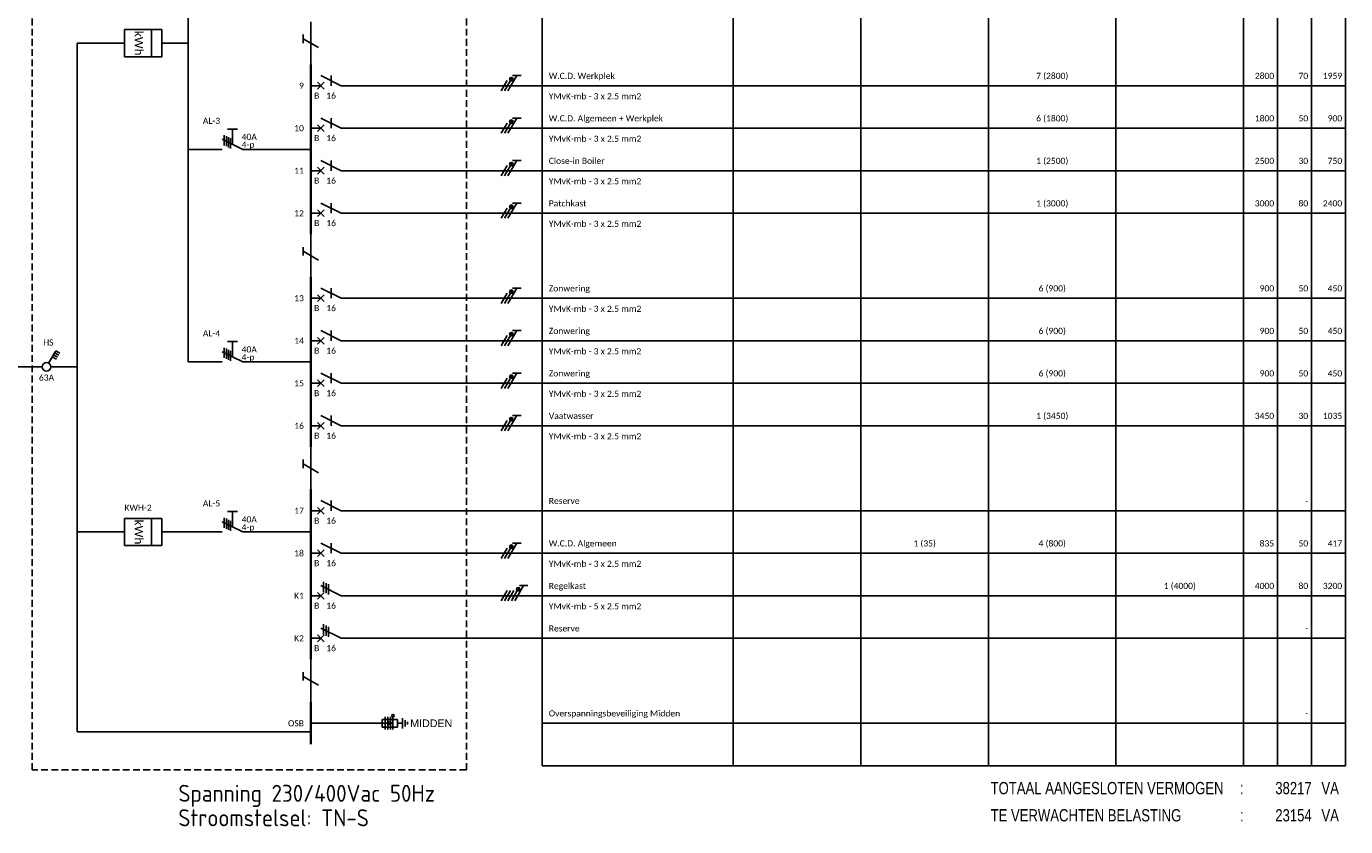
# Model space of a CAD drawing. Header units: millimetres. Extents: x -28773 to 440, y 8099 to 27744.
# Tile 16 of 17: x -18951 to 440, y 8099 to 19867. Entities that reach past the tile are written whole.
import ezdxf
from ezdxf.enums import TextEntityAlignment as Align

# ---------------------------------------------------------------- set-up
doc = ezdxf.new("R2010")
doc.units = ezdxf.units.MM
doc.header["$LTSCALE"] = 100
doc.linetypes.add('HIDDEN', pattern=[1.5, 1, -0.5])
for name, color, linetype in [('EL$1----', 3, 'Continuous'), ('EL$1----__OV-2', 2, 'Continuous'), ('EL$1--_', 3, 'Continuous')]:
    doc.layers.add(name, color=color, linetype=linetype)
doc.styles.add('onderhoek IsoCP', font='isocp.shx')
doc.styles.add('SMAL', font='B-GBP', dxfattribs={"width": 0.8, "height": 90})
doc.styles.add('STABICAD-018', font='calibri.ttf', dxfattribs={"height": 90})
doc.styles.add('STABICAD-025', font='calibri.ttf', dxfattribs={"height": 125})
doc.styles.get("Standard").update_dxf_attribs({"font": 'arial.ttf'})

# ---------------------------------------------------------------- blocks, each defined once
blk = doc.blocks.new('PS_0713B6')
at = {"color": 0, "linetype": 'Continuous'}
for p, q in [((-6, 0), (-1.5, 0)), ((0, 3), (-3, -3)), ((-4.2, -2.4), (-1.2, -2.4)), ((-0.93, -1.8), (-3.93, -1.8)), ((-3.6, -1.2), (-0.6, -1.2)), ((-3.3, -0.6), (-0.3, -0.6))]:
    blk.add_line(p, q, dxfattribs=at)
at = {"color": 0, "linetype": 'Continuous', "const_width": 0.5}
blk.add_lwpolyline([(-6, -1.5), (-6, 1.5)], dxfattribs=at)
at = {"color": 0, "linetype": 'Continuous', "style": 'STABICAD-018'}
for tag, p in [('OPERATINGCURRENT', (0.72, 2.65)), ('EARTHLEAKAGECIRCUITBREAKER', (0.64, -0.15))]:
    blk.add_attdef(tag, text='', height=1.8, dxfattribs=at).set_placement(p, align=Align.MIDDLE_LEFT)
blk.add_attdef('ARTICLECODE', text='', height=1.8, dxfattribs=at).set_placement((-3, -3), align=Align.MIDDLE)
blk = doc.blocks.new('PS_0804A1')
at = {"color": 0, "linetype": 'Continuous'}
for p, q in [((-4, -11), (-4, 0)), ((-4, 0), (4, 0)), ((4, 0), (4, -11)), ((4, -3), (-4, -3)), ((4, -11), (-4, -11))]:
    blk.add_line(p, q, dxfattribs=at)
at = {"color": 0, "linetype": 'Continuous', "style": 'STABICAD-025'}
blk.add_text('kWh', height=2.5, dxfattribs=at).set_placement((0, -8), align=Align.CENTER)
at = {"color": 0, "linetype": 'Continuous', "style": 'STABICAD-018'}
blk.add_attdef('ARTICLECODE', text='', height=1.8, dxfattribs=at).set_placement((0, 0), align=Align.MIDDLE)
blk = doc.blocks.new('E00515')
at = {"color": 0, "linetype": 'Continuous'}
for p, q in [((6, 1.5), (0, 1.5)), ((0, 1.5), (0, -1.5)), ((0, 0), (4, 0)), ((1.25, -2.5), (1.25, 2.5)), ((2.25, -2.5), (2.25, 2.5)), ((4, 0), (2.5, 0.5)), ((2.5, -0.5), (4, 0)), ((3.25, -2.5), (3.25, 2.5)), ((4.25, -2.5), (4.25, 2.5)), ((6, -1.5), (6, 1.5)), ((6, 0), (8, 0)), ((8, -2), (8, 2)), ((9, -1.25), (9, 1.25)), ((10, -0.5), (10, 0.5)), ((0, -1.5), (6, -1.5))]:
    blk.add_line(p, q, dxfattribs=at)
blk.add_circle((4.25, 3), 0.5, dxfattribs=at)
blk = doc.blocks.new('P-N-PE_3')
at = {"color": 0, "linetype": 'Continuous'}
for p, q in [((-3, 5.85), (-3, 3.35)), ((-3, 4.6), (1.5, 2)), ((0, 0.87), (0, 6.17)), ((1.5, 1), (-1.5, 2.73)), ((1.5, 0), (-1.5, 1.73)), ((0, 0.87), (0, 0))]:
    blk.add_line(p, q, dxfattribs=at)
at = {"color": 0, "linetype": 'Continuous', "const_width": 0.5}
blk.add_lwpolyline([(-1.68, 2.98, 1), (-2.18, 2.98, 1)], format="xyb", close=True, dxfattribs=at)
at = {"color": 0, "linetype": 'Continuous'}
blk.add_circle((-1.93, 2.98), 0.5, dxfattribs=at)
blk = doc.blocks.new('B28B')
at = {"color": 0, "linetype": 'Continuous'}
for p, q in [((0, 9), (0, 21)), ((0, 9), (-3, 3)), ((-3, 6), (0, 6)), ((-1, 2), (1, 4)), ((-1, 4), (1, 2)), ((0, 0), (0, 3))]:
    blk.add_line(p, q, dxfattribs=at)
at = {"color": 0, "linetype": 'Continuous', "style": 'STABICAD-018'}
blk.add_attdef('FREEFIELD1', (-3, 12), '', height=1.8, rotation=90, dxfattribs=at)
for tag, p in [('CHARACTERISTIC', (1.91, 14.69)), ('AUTOMATICFUSE', (2, 6))]:
    blk.add_attdef(tag, text='', height=1.8, rotation=90, dxfattribs=at).set_placement(p, align=Align.TOP_CENTER)
blk = doc.blocks.new('PROTECTIVECONDUCTOR')
at = {"color": 0, "linetype": 'Continuous'}
for p, q in [((-2.25, 2.55), (-2.25, 0.05)), ((-2.25, 1.3), (2.25, -1.3))]:
    blk.add_line(p, q, dxfattribs=at)
blk = doc.blocks.new('P-N-PE_5')
at = {"color": 0, "linetype": 'Continuous'}
for p, q in [((-3, 7.85), (-3, 5.35)), ((0, 0.87), (0, 8.28)), ((-3, 6.6), (1.5, 4)), ((1.5, 3), (-1.5, 4.73)), ((1.5, 2), (-1.5, 3.73)), ((1.5, 1), (-1.5, 2.73)), ((1.5, 0), (-1.5, 1.73)), ((0, 0.87), (0, 0))]:
    blk.add_line(p, q, dxfattribs=at)
at = {"color": 0, "linetype": 'Continuous', "const_width": 0.5}
blk.add_lwpolyline([(-1.68, 4.98, 1), (-2.18, 4.98, 1)], format="xyb", close=True, dxfattribs=at)
at = {"color": 0, "linetype": 'Continuous'}
blk.add_circle((-1.93, 4.98), 0.5, dxfattribs=at)
blk = doc.blocks.new('B28D')
at = {"color": 0, "linetype": 'Continuous'}
for p, q in [((0, 9), (0, 21)), ((0, 9), (-3, 3)), ((-3.75, 4.5), (-0.75, 4.5)), ((-3.38, 5.25), (-0.38, 5.25)), ((-1, 2), (1, 4)), ((-1, 4), (1, 2)), ((-4.12, 3.75), (-1.12, 3.75)), ((0, 0), (0, 3))]:
    blk.add_line(p, q, dxfattribs=at)
at = {"color": 0, "linetype": 'Continuous', "style": 'STABICAD-018'}
blk.add_attdef('FREEFIELD1', (-3, 12), '', height=1.8, rotation=90, dxfattribs=at)
for tag, p in [('CHARACTERISTIC', (1.91, 14.69)), ('AUTOMATICFUSE', (2, 6))]:
    blk.add_attdef(tag, text='', height=1.8, rotation=90, dxfattribs=at).set_placement(p, align=Align.TOP_CENTER)
blk = doc.blocks.new('B1')
at = {"color": 0, "linetype": 'Continuous'}
blk.add_line((0, 0), (0, 21), dxfattribs=at)
blk = doc.blocks.new('ES-IS002')
at = {"color": 7, "style": 'SMAL', "width": 0.8}
for s, p in [('VA', (-400, 10500)), ('VA', (0, 10500)), (':', (-400, 9100)), (':', (0, 9100))]:
    blk.add_text(s, height=180, rotation=90, dxfattribs=at).set_placement(p, align=Align.RIGHT)
for s, p in [('TOTAAL AANGESLOTEN VERMOGEN', (-400, 5380)), ('TE VERWACHTEN BELASTING', (0, 5380))]:
    blk.add_text(s, height=180, rotation=90, dxfattribs=at).set_placement(p)
for p in [(-400, 10100), (0, 10100)]:
    blk.add_attdef('VA', text='', height=180, rotation=90, dxfattribs=at).set_placement(p, align=Align.RIGHT)
blk.add_attdef('GT', (0, 8420), '', height=180, rotation=90, dxfattribs=at)
blk = doc.blocks.new('HS1')
at = {"color": 0, "linetype": 'Continuous'}
for p, q in [((0, -7.67), (0, 0)), ((-4.75, -6.26), (-4.05, -5.05)), ((-1.08, -8.38), (-4.75, -6.26)), ((-4.14, -6.61), (-3.44, -5.4)), ((-3.54, -6.96), (-2.84, -5.75)), ((-2.93, -7.31), (-2.23, -6.1)), ((0, -60), (0, -10.33)), ((-3, -50.02), (-3, -52.52)), ((-3, -51.27), (1.5, -53.87)), ((1.5, -54.87), (-1.5, -53.13)), ((1.5, -55.87), (-1.5, -54.13)), ((1.5, -56.87), (-1.5, -55.13)), ((1.5, -57.87), (-1.5, -56.13))]:
    blk.add_line(p, q, dxfattribs=at)
at = {"color": 0, "linetype": 'Continuous', "const_width": 0.5}
blk.add_lwpolyline([(-1.68, -52.88, 1), (-2.18, -52.88, 1)], format="xyb", close=True, dxfattribs=at)
at = {"color": 0, "linetype": 'Continuous'}
for centre, radius in [((0, -9), 1.25), ((-1.93, -52.88), 0.5)]:
    blk.add_circle(centre, radius, dxfattribs=at)
at = {"color": 0, "linetype": 'Continuous', "style": 'STABICAD-018'}
blk.add_attdef('PROTECTIONSWITCH', text='', height=1.8, rotation=90, dxfattribs=at).set_placement((3, -9), align=Align.TOP_CENTER)
blk.add_attdef('ARTICLECODE', text='', height=1.8, rotation=90, dxfattribs=at).set_placement((-2.9, -31.89), align=Align.MIDDLE)
blk.add_attdef('SUPPLY', (-2, -49), '', height=1.8, rotation=90, dxfattribs=at)
blk.add_attdef('WIRE', text='', height=1.8, rotation=90, dxfattribs=at).set_placement((2, -49), align=Align.TOP_LEFT)

msp = doc.modelspace()

# ---------------------------------------------------------------- linework, layer by layer
at = {"layer": 'EL$1----', "color": 1}
for p, q in [((-11372, 27744), (-11372, 8994)), ((-8560, 27744), (-8560, 8994)), ((-6685, 27744), (-6685, 8994)), ((-4810, 27744), (-4810, 8994)), ((-2935, 27744), (-2935, 8994)), ((-1060, 27744), (-1060, 8994)), ((-560, 27744), (-560, 8994)), ((-60, 27744), (-60, 8994)), ((440, 27744), (440, 8994)), ((-11372, 8994), (440, 8994))]:
    msp.add_line(p, q, dxfattribs=at)
at = {"layer": 'EL$1----', "color": 10, "linetype": 'HIDDEN'}
for p, q in [((-18867, 27182), (-18867, 8932)), ((-12484, 27182), (-12484, 8932)), ((-12484, 8932), (-18867, 8932))]:
    msp.add_line(p, q, dxfattribs=at)
at = {"layer": 'EL$1----'}
for p, q in [((-16572, 24307), (-16572, 14932)), ((-14772, 19307), (-14772, 19932)), ((-17511, 19619), (-18205, 19619)), ((-18205, 19619), (-18205, 9494)), ((-16572, 19619), (-16961, 19619)), ((-12122, 18994), (-11972, 18994)), ((-11664, 18994, 108050), (-11372, 18994)), ((-11372, 18994), (440, 18994)), ((-12122, 18369), (-11972, 18369)), ((-11664, 18369, 107425), (-11372, 18369)), ((-11372, 18369), (440, 18369)), ((-16072, 18057), (-16572, 18057)), ((-14772, 18057), (-15772, 18057)), ((-12122, 17744), (-11972, 17744)), ((-11664, 17744, 106800), (-11372, 17744)), ((-11372, 17744), (440, 17744)), ((-12122, 17119), (-11972, 17119)), ((-11664, 17119, 106175), (-11372, 17119)), ((-11372, 17119), (440, 17119)), ((-14772, 16182), (-14772, 16807)), ((-12122, 15869), (-11972, 15869)), ((-11664, 15869, 104925), (-11372, 15869)), ((-11372, 15869), (440, 15869)), ((-12122, 15244), (-11972, 15244)), ((-11664, 15244, 104300), (-11372, 15244)), ((-11372, 15244), (440, 15244)), ((-16072, 14932), (-16572, 14932)), ((-14772, 14932), (-15772, 14932)), ((-12122, 14619), (-11972, 14619)), ((-11664, 14619, 103675), (-11372, 14619)), ((-11372, 14619), (440, 14619)), ((-12122, 13994), (-11972, 13994)), ((-11664, 13994, 103050), (-11372, 13994)), ((-11372, 13994), (440, 13994)), ((-14772, 13057), (-14772, 13682)), ((-12122, 12744), (440, 12744)), ((-17511, 12432), (-18205, 12432)), ((-16072, 12432), (-16961, 12432)), ((-14772, 12432), (-15772, 12432)), ((-12122, 12119), (-11972, 12119)), ((-11664, 12119, 101175), (-11372, 12119)), ((-11372, 12119), (440, 12119)), ((-12122, 11494), (-11972, 11494)), ((-11558, 11494, 100550), (-11372, 11494)), ((-11372, 11494), (440, 11494)), ((-12122, 10869), (440, 10869)), ((-14772, 9932), (-14772, 10557)), ((-11372, 9619), (440, 9619)), ((-14772, 9494), (-18205, 9494))]:
    msp.add_line(p, q, dxfattribs=at)
at = {"layer": 'EL$1----', "color": 5}
for points in [[(-14772, 18682, 35, 35, 0), (-14772, 19307, 35, 35, 0)], [(-14772, 18057, 35, 35, 0), (-14772, 18682, 35, 35, 0)], [(-14772, 17432, 35, 35, 0), (-14772, 18057, 35, 35, 0)], [(-14772, 16807, 35, 35, 0), (-14772, 17432, 35, 35, 0)], [(-14772, 15557, 35, 35, 0), (-14772, 16182, 35, 35, 0)], [(-14772, 14932, 35, 35, 0), (-14772, 15557, 35, 35, 0)], [(-14772, 14307, 35, 35, 0), (-14772, 14932, 35, 35, 0)], [(-14772, 13682, 35, 35, 0), (-14772, 14307, 35, 35, 0)], [(-14772, 12432, 35, 35, 0), (-14772, 13057, 35, 35, 0)], [(-14772, 11807, 35, 35, 0), (-14772, 12432, 35, 35, 0)], [(-14772, 11182, 35, 35, 0), (-14772, 11807, 35, 35, 0)], [(-14772, 10557, 35, 35, 0), (-14772, 11182, 35, 35, 0)], [(-14772, 9307, 35, 35, 0), (-14772, 9932, 35, 35, 0)]]:
    msp.add_lwpolyline(points, format="xyseb", dxfattribs=at)
at = {"layer": 'EL$1----'}
for points in [[(-13722, 18994), (-12122, 18994)], [(-13722, 18369), (-12122, 18369)], [(-13722, 17744), (-12122, 17744)], [(-13722, 17119), (-12122, 17119)], [(-13722, 15869), (-12122, 15869)], [(-13722, 15244), (-12122, 15244)], [(-13722, 14619), (-12122, 14619)], [(-13722, 13994), (-12122, 13994)], [(-13722, 12744), (-12122, 12744)], [(-13722, 12119), (-12122, 12119)], [(-13722, 11494), (-12122, 11494)], [(-13722, 10869), (-12122, 10869)]]:
    msp.add_lwpolyline(points, dxfattribs=at)

# ---------------------------------------------------------------- block references
at = {"layer": 'EL$1----', "linetype": 'Continuous', "xscale": 50, "yscale": 50, "rotation": 270}
for p in [(-16961, 19619), (-16961, 12432)]:
    msp.add_blockref('PS_0804A1', p, dxfattribs=at)
at = {"layer": 'EL$1----', "xscale": 50, "yscale": 50, "zscale": 50}
for p in [(-14772, 19619), (-14772, 16494), (-14772, 13369), (-14772, 10244)]:
    msp.add_blockref('PROTECTIVECONDUCTOR', p, dxfattribs=at)
at = {"layer": 'EL$1----'}
ref = msp.add_blockref('B28B', (-14772, 18994), dxfattribs=dict(at, xscale=50, yscale=50, zscale=50, rotation=270))
ref.add_attrib('AUTOMATICFUSE', '16', dxfattribs={"layer": 'EL$1----__OV-2', "color": 7, "height": 90, "style": 'STABICAD-018'}).set_placement((-14472, 18894), align=Align.TOP_CENTER)
ref.add_attrib('CHARACTERISTIC', 'B', (-14722, 18804), dxfattribs={"layer": 'EL$1----__OV-2', "color": 7, "height": 90, "style": 'STABICAD-018'})
at = {"layer": 'EL$1----', "xscale": 50, "yscale": 50, "zscale": 50, "rotation": 270}
for name, p in [('P-N-PE_3', (-11972, 18994)), ('P-N-PE_3', (-11972, 18369)), ('P-N-PE_3', (-11972, 17744)), ('P-N-PE_3', (-11972, 17119)), ('P-N-PE_3', (-11972, 15869)), ('P-N-PE_3', (-11972, 15244)), ('P-N-PE_3', (-11972, 14619)), ('P-N-PE_3', (-11972, 13994)), ('P-N-PE_3', (-11972, 12119)), ('P-N-PE_5', (-11972, 11494)), ('B1', (-14772, 9619))]:
    msp.add_blockref(name, p, dxfattribs=at)
at = {"layer": 'EL$1----'}
ref = msp.add_blockref('B28B', (-14772, 18369), dxfattribs=dict(at, xscale=50, yscale=50, zscale=50, rotation=270))
ref.add_attrib('AUTOMATICFUSE', '16', dxfattribs={"layer": 'EL$1----__OV-2', "color": 7, "height": 90, "style": 'STABICAD-018'}).set_placement((-14472, 18269), align=Align.TOP_CENTER)
ref.add_attrib('CHARACTERISTIC', 'B', (-14722, 18179), dxfattribs={"layer": 'EL$1----__OV-2', "color": 7, "height": 90, "style": 'STABICAD-018'})
at = {"layer": 'EL$1----', "linetype": 'Continuous'}
ref = msp.add_blockref('PS_0713B6', (-15922, 18057), dxfattribs=dict(at, xscale=50, yscale=50, rotation=270))
ref.add_attrib('EARTHLEAKAGECIRCUITBREAKER', '4-p', dxfattribs={"layer": '0', "color": 7, "linetype": 'ByBlock', "height": 90, "style": 'STABICAD-018'}).set_placement((-15787, 18127), align=Align.MIDDLE_LEFT)
ref.add_attrib('OPERATINGCURRENT', '40A', dxfattribs={"layer": '0', "color": 7, "linetype": 'ByBlock', "height": 90, "style": 'STABICAD-018'}).set_placement((-15787, 18242), align=Align.MIDDLE_LEFT)
at = {"layer": 'EL$1----'}
ref = msp.add_blockref('B28B', (-14772, 17744), dxfattribs=dict(at, xscale=50, yscale=50, zscale=50, rotation=270))
ref.add_attrib('AUTOMATICFUSE', '16', dxfattribs={"layer": 'EL$1----__OV-2', "color": 7, "height": 90, "style": 'STABICAD-018'}).set_placement((-14472, 17644), align=Align.TOP_CENTER)
ref.add_attrib('CHARACTERISTIC', 'B', (-14722, 17554), dxfattribs={"layer": 'EL$1----__OV-2', "color": 7, "height": 90, "style": 'STABICAD-018'})
ref = msp.add_blockref('B28B', (-14772, 17119), dxfattribs=dict(at, xscale=50, yscale=50, zscale=50, rotation=270))
ref.add_attrib('AUTOMATICFUSE', '16', dxfattribs={"layer": 'EL$1----__OV-2', "color": 7, "height": 90, "style": 'STABICAD-018'}).set_placement((-14472, 17019), align=Align.TOP_CENTER)
ref.add_attrib('CHARACTERISTIC', 'B', (-14722, 16929), dxfattribs={"layer": 'EL$1----__OV-2', "color": 7, "height": 90, "style": 'STABICAD-018'})
ref = msp.add_blockref('B28B', (-14772, 15869), dxfattribs=dict(at, xscale=50, yscale=50, zscale=50, rotation=270))
ref.add_attrib('AUTOMATICFUSE', '16', dxfattribs={"layer": 'EL$1----__OV-2', "color": 7, "height": 90, "style": 'STABICAD-018'}).set_placement((-14472, 15769), align=Align.TOP_CENTER)
ref.add_attrib('CHARACTERISTIC', 'B', (-14722, 15679), dxfattribs={"layer": 'EL$1----__OV-2', "color": 7, "height": 90, "style": 'STABICAD-018'})
ref = msp.add_blockref('B28B', (-14772, 15244), dxfattribs=dict(at, xscale=50, yscale=50, zscale=50, rotation=270))
ref.add_attrib('AUTOMATICFUSE', '16', dxfattribs={"layer": 'EL$1----__OV-2', "color": 7, "height": 90, "style": 'STABICAD-018'}).set_placement((-14472, 15144), align=Align.TOP_CENTER)
ref.add_attrib('CHARACTERISTIC', 'B', (-14722, 15054), dxfattribs={"layer": 'EL$1----__OV-2', "color": 7, "height": 90, "style": 'STABICAD-018'})
at = {"layer": 'EL$1----', "linetype": 'Continuous'}
ref = msp.add_blockref('PS_0713B6', (-15922, 14932), dxfattribs=dict(at, xscale=50, yscale=50, rotation=270))
ref.add_attrib('EARTHLEAKAGECIRCUITBREAKER', '4-p', dxfattribs={"layer": '0', "color": 7, "linetype": 'ByBlock', "height": 90, "style": 'STABICAD-018'}).set_placement((-15787, 15002), align=Align.MIDDLE_LEFT)
ref.add_attrib('OPERATINGCURRENT', '40A', dxfattribs={"layer": '0', "color": 7, "linetype": 'ByBlock', "height": 90, "style": 'STABICAD-018'}).set_placement((-15787, 15117), align=Align.MIDDLE_LEFT)
at = {"layer": 'EL$1----'}
ref = msp.add_blockref('B28B', (-14772, 14619), dxfattribs=dict(at, xscale=50, yscale=50, zscale=50, rotation=270))
ref.add_attrib('AUTOMATICFUSE', '16', dxfattribs={"layer": 'EL$1----__OV-2', "color": 7, "height": 90, "style": 'STABICAD-018'}).set_placement((-14472, 14519), align=Align.TOP_CENTER)
ref.add_attrib('CHARACTERISTIC', 'B', (-14722, 14429), dxfattribs={"layer": 'EL$1----__OV-2', "color": 7, "height": 90, "style": 'STABICAD-018'})
ref = msp.add_blockref('B28B', (-14772, 13994), dxfattribs=dict(at, xscale=50, yscale=50, zscale=50, rotation=270))
ref.add_attrib('AUTOMATICFUSE', '16', dxfattribs={"layer": 'EL$1----__OV-2', "color": 7, "height": 90, "style": 'STABICAD-018'}).set_placement((-14472, 13894), align=Align.TOP_CENTER)
ref.add_attrib('CHARACTERISTIC', 'B', (-14722, 13804), dxfattribs={"layer": 'EL$1----__OV-2', "color": 7, "height": 90, "style": 'STABICAD-018'})
ref = msp.add_blockref('B28B', (-14772, 12744), dxfattribs=dict(at, xscale=50, yscale=50, zscale=50, rotation=270))
ref.add_attrib('AUTOMATICFUSE', '16', dxfattribs={"layer": 'EL$1----__OV-2', "color": 7, "height": 90, "style": 'STABICAD-018'}).set_placement((-14472, 12644), align=Align.TOP_CENTER)
ref.add_attrib('CHARACTERISTIC', 'B', (-14722, 12554), dxfattribs={"layer": 'EL$1----__OV-2', "color": 7, "height": 90, "style": 'STABICAD-018'})
at = {"layer": 'EL$1----', "linetype": 'Continuous'}
ref = msp.add_blockref('PS_0713B6', (-15922, 12432), dxfattribs=dict(at, xscale=50, yscale=50, rotation=270))
ref.add_attrib('EARTHLEAKAGECIRCUITBREAKER', '4-p', dxfattribs={"layer": '0', "color": 7, "linetype": 'ByBlock', "height": 90, "style": 'STABICAD-018'}).set_placement((-15787, 12502), align=Align.MIDDLE_LEFT)
ref.add_attrib('OPERATINGCURRENT', '40A', dxfattribs={"layer": '0', "color": 7, "linetype": 'ByBlock', "height": 90, "style": 'STABICAD-018'}).set_placement((-15787, 12617), align=Align.MIDDLE_LEFT)
at = {"layer": 'EL$1----'}
ref = msp.add_blockref('B28B', (-14772, 12119), dxfattribs=dict(at, xscale=50, yscale=50, zscale=50, rotation=270))
ref.add_attrib('AUTOMATICFUSE', '16', dxfattribs={"layer": 'EL$1----__OV-2', "color": 7, "height": 90, "style": 'STABICAD-018'}).set_placement((-14472, 12019), align=Align.TOP_CENTER)
ref.add_attrib('CHARACTERISTIC', 'B', (-14722, 11929), dxfattribs={"layer": 'EL$1----__OV-2', "color": 7, "height": 90, "style": 'STABICAD-018'})
ref = msp.add_blockref('B28D', (-14772, 11494), dxfattribs=dict(at, xscale=50, yscale=50, zscale=50, rotation=270))
ref.add_attrib('AUTOMATICFUSE', '16', dxfattribs={"layer": 'EL$1----__OV-2', "color": 7, "height": 90, "style": 'STABICAD-018'}).set_placement((-14472, 11394), align=Align.TOP_CENTER)
ref.add_attrib('CHARACTERISTIC', 'B', (-14722, 11304), dxfattribs={"layer": 'EL$1----__OV-2', "color": 7, "height": 90, "style": 'STABICAD-018'})
ref = msp.add_blockref('B28D', (-14772, 10869), dxfattribs=dict(at, xscale=50, yscale=50, zscale=50, rotation=270))
ref.add_attrib('AUTOMATICFUSE', '16', dxfattribs={"layer": 'EL$1----__OV-2', "color": 7, "height": 90, "style": 'STABICAD-018'}).set_placement((-14472, 10769), align=Align.TOP_CENTER)
ref.add_attrib('CHARACTERISTIC', 'B', (-14722, 10679), dxfattribs={"layer": 'EL$1----__OV-2', "color": 7, "height": 90, "style": 'STABICAD-018'})
at = {"layer": 'EL$1----', "color": 7, "xscale": 37.5, "yscale": 37.5, "zscale": 37.5}
msp.add_blockref('E00515', (-13722, 9619), dxfattribs=at)
at = {"layer": 'EL$1----'}
ref = msp.add_blockref('ES-IS002', (-10158, 8176), dxfattribs=dict(at, rotation=270))
ref.add_attrib('VA', '38217', dxfattribs={"layer": '0', "color": 7, "height": 180, "style": 'SMAL', "width": 0.8}).set_placement((-58, 8576), align=Align.RIGHT)
ref.add_attrib('VA', '23154', dxfattribs={"layer": '0', "color": 7, "height": 180, "style": 'SMAL', "width": 0.8}).set_placement((-58, 8176), align=Align.RIGHT)
at = {"layer": 'EL$1--_', "linetype": 'Continuous'}
ref = msp.add_blockref('HS1', (-18205, 14860), dxfattribs=dict(at, xscale=50, yscale=50, rotation=270))
ref.add_attrib('PROTECTIONSWITCH', '63A', dxfattribs={"layer": '0', "color": 7, "linetype": 'ByBlock', "height": 90, "style": 'STABICAD-018'}).set_placement((-18655, 14747), align=Align.TOP_CENTER)
ref.add_attrib('SUPPLY', 'Voeding vanaf verdeelkast HV Gr.K6', dxfattribs={"layer": '0', "color": 7, "linetype": 'ByBlock', "height": 90, "style": 'STABICAD-018'}).set_placement((-21205, 15154), align=Align.TOP_LEFT)
ref.add_attrib('WIRE', 'YMvK-mb 5 x 16 mm²', dxfattribs={"layer": '0', "color": 7, "linetype": 'ByBlock', "height": 90, "style": 'STABICAD-018'}).set_placement((-20705, 14810), align=Align.TOP_LEFT)

# ---------------------------------------------------------------- texts
at = {"layer": 'EL$1----', "color": 7, "style": 'STABICAD-018'}
for s, p in [('9', (-14872, 18994)), ('AL-3', (-16103, 18478)), ('10', (-14872, 18369)), ('11', (-14872, 17744)), ('12', (-14872, 17119)), ('13', (-14872, 15869)), ('AL-4', (-16103, 15353)), ('HS', (-18552, 15218)), ('14', (-14872, 15244)), ('15', (-14872, 14619)), ('16', (-14872, 13994)), ('KWH-2', (-17110, 12788)), ('AL-5', (-16103, 12853)), ('17', (-14872, 12744)), ('18', (-14872, 12119)), ('K1', (-14872, 11494)), ('K2', (-14872, 10869)), ('OSB', (-14872, 9619))]:
    msp.add_text(s, height=90, dxfattribs=at).set_placement(p, align=Align.MIDDLE_RIGHT)
for s, p in [('W.C.D. Werkplek', (-11272, 19094)), ('YMvK-mb - 3 x 2.5 mm2', (-11272, 18794)), ('W.C.D. Algemeen + Werkplek', (-11272, 18469)), ('YMvK-mb - 3 x 2.5 mm2', (-11272, 18169)), ('Close-in Boiler', (-11272, 17844)), ('YMvK-mb - 3 x 2.5 mm2', (-11272, 17544)), ('Patchkast', (-11272, 17219)), ('YMvK-mb - 3 x 2.5 mm2', (-11272, 16919)), ('Zonwering', (-11272, 15969)), ('YMvK-mb - 3 x 2.5 mm2', (-11272, 15669)), ('Zonwering', (-11272, 15344)), ('YMvK-mb - 3 x 2.5 mm2', (-11272, 15044)), ('Zonwering', (-11272, 14719)), ('YMvK-mb - 3 x 2.5 mm2', (-11272, 14419)), ('Vaatwasser', (-11272, 14094)), ('YMvK-mb - 3 x 2.5 mm2', (-11272, 13794)), ('Reserve', (-11272, 12844)), ('W.C.D. Algemeen', (-11272, 12219)), ('YMvK-mb - 3 x 2.5 mm2', (-11272, 11919)), ('Regelkast', (-11272, 11594)), ('YMvK-mb - 5 x 2.5 mm2', (-11272, 11294)), ('Reserve', (-11272, 10969)), ('Overspanningsbeveiliging Midden', (-11272, 9719))]:
    msp.add_text(s, height=90, dxfattribs=at).set_placement(p)
for s, p in [('7 (2800)', (-3872, 19094)), ('6 (1800)', (-3872, 18469)), ('1 (2500)', (-3872, 17844)), ('1 (3000)', (-3872, 17219)), ('6 (900)', (-3872, 15969)), ('6 (900)', (-3872, 15344)), ('6 (900)', (-3872, 14719)), ('1 (3450)', (-3872, 14094)), ('1 (35)', (-5747, 12219)), ('4 (800)', (-3872, 12219)), ('1 (4000)', (-1997, 11594))]:
    msp.add_text(s, height=90, dxfattribs=at).set_placement(p, align=Align.CENTER)
for s, p in [('2800', (-610, 19094)), ('70', (-110, 19094)), ('1959', (390, 19094)), ('1800', (-610, 18469)), ('50', (-110, 18469)), ('900', (390, 18469)), ('2500', (-610, 17844)), ('30', (-110, 17844)), ('750', (390, 17844)), ('3000', (-610, 17219)), ('80', (-110, 17219)), ('2400', (390, 17219)), ('900', (-610, 15969)), ('50', (-110, 15969)), ('450', (390, 15969)), ('900', (-610, 15344)), ('50', (-110, 15344)), ('450', (390, 15344)), ('900', (-610, 14719)), ('50', (-110, 14719)), ('450', (390, 14719)), ('3450', (-610, 14094)), ('30', (-110, 14094)), ('1035', (390, 14094)), ('-', (-110, 12844)), ('835', (-610, 12219)), ('50', (-110, 12219)), ('417', (390, 12219)), ('4000', (-610, 11594)), ('80', (-110, 11594)), ('3200', (390, 11594)), ('-', (-110, 10969)), ('-', (-110, 9719))]:
    msp.add_text(s, height=90, dxfattribs=at).set_placement(p, align=Align.RIGHT)
at = {"layer": 'EL$1----', "color": 7}
msp.add_text('MIDDEN', height=112.5, dxfattribs=at).set_placement((-13310, 9619), align=Align.MIDDLE_LEFT)
at = {"layer": 'EL$1----', "color": 2, "style": 'onderhoek IsoCP'}
for s, p in [('Spanning 230/400Vac 50Hz', (-16717, 8589)), ('Stroomstelsel: TN-S', (-16717, 8229))]:
    msp.add_text(s, height=250, dxfattribs=at).set_placement(p, align=Align.MIDDLE_LEFT)

doc.saveas('drawing.dxf')
